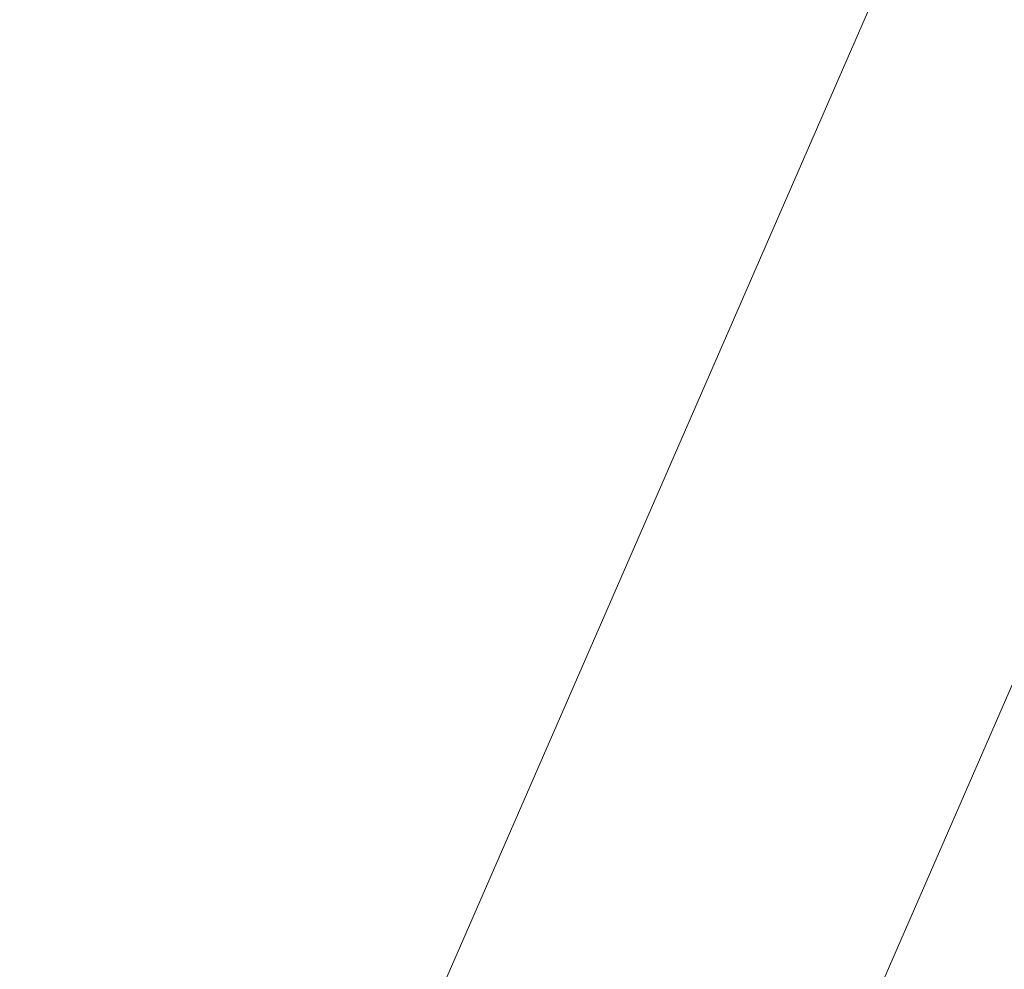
# Model space of a CAD drawing. Header units: metres. Extents: x -5203299 to 2078834, y 245743 to 5816291.
# Tile 158 of 256: x 366321.0024 to 366321.075, y 5814087.5477 to 5814087.6177. Entities that reach past the tile are written whole.
import ezdxf

# ---------------------------------------------------------------- set-up
doc = ezdxf.new("R2010")
doc.units = ezdxf.units.M
doc.header["$LTSCALE"] = 0.5
doc.layers.add('30 -39 Baustelle- Fläche', color=7, linetype='Continuous', lineweight=15)
doc.layers.add('Keine', color=7, linetype='Continuous', lineweight=9)

# ---------------------------------------------------------------- blocks, each defined once
blk = doc.blocks.new('Gruppe-12227')
at = {"layer": 'Keine', "color": 7, "flags": 128}
for points in [[(-271.709457, -118.022767), (-272.030153, -118.758181)], [(-271.682352, -118.034586), (-272.017374, -118.802852)]]:
    blk.add_lwpolyline(points, dxfattribs=at)
blk = doc.blocks.new('Gruppe-12238')
at = {"layer": 'Keine', "color": 7}
blk.add_blockref('Gruppe-12227', (0, 0), dxfattribs=at)
blk = doc.blocks.new('Gruppe-12239')
at = {"layer": 'Keine', "color": 7}
blk.add_blockref('Gruppe-12238', (0, 0), dxfattribs=at)
blk = doc.blocks.new('Gruppe-12241')
at = {"layer": 'Keine', "color": 7}
blk.add_blockref('Gruppe-12239', (0, 0), dxfattribs=at)
blk = doc.blocks.new('Gruppe-12242')
at = {"layer": 'Keine', "color": 7}
blk.add_blockref('Gruppe-12241', (0, 0), dxfattribs=at)
blk = doc.blocks.new('_BE Phase 5 (3D)')
at = {"layer": '30 -39 Baustelle- Fläche', "color": 7}
blk.add_blockref('Gruppe-12242', (0, 0), dxfattribs=at)

msp = doc.modelspace()

# ---------------------------------------------------------------- block references
at = {"layer": 'Keine', "color": 1}
msp.add_blockref('_BE Phase 5 (3D)', (366592.803493, 5814205.707928), dxfattribs=at)

doc.saveas('drawing.dxf')
